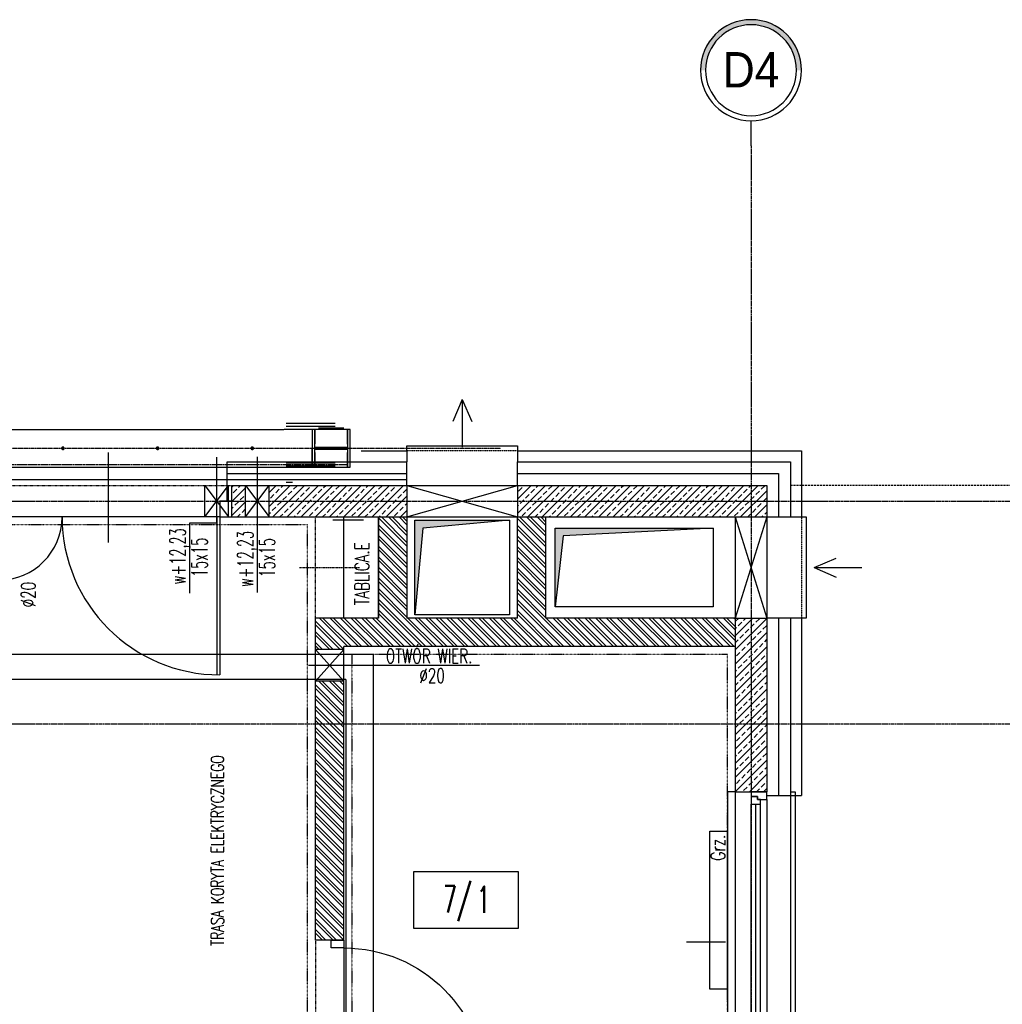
# Model space of a CAD drawing. Header units: inches. Extents: x 788 to 26783, y -4103 to 21.
# Tile 89 of 101: x 25008 to 25630, y -2650 to -2027. Entities that reach past the tile are written whole.
import ezdxf
from ezdxf.enums import TextEntityAlignment as Align

# ---------------------------------------------------------------- set-up
doc = ezdxf.new("R2010")
doc.units = ezdxf.units.IN
doc.header["$MEASUREMENT"] = 0
for name, pattern in [('CENTER', [2, 1.25, -0.25, 0.25, -0.25]), ('DASHDOT', [1, 0.5, -0.25, 0, -0.25]), ('DASHED', [0.75, 0.5, -0.25]), ('DASHED2', [0.375, 0.25, -0.125]), ('DIVIDE', [31.75, 12.7, -6.35, 0, -6.35, 0, -6.35])]:
    doc.linetypes.add(name, pattern=pattern)
for name, color, linetype in [('Det-metal', 141, 'Continuous'), ('Drz---drzwi', 5, 'Continuous'), ('Fas-balustrada-widok', 114, 'Continuous'), ('Ins-co', 2, 'Continuous'), ('Ins-el', 232, 'Continuous'), ('Ins-el-opis', 232, 'Continuous'), ('ins-kan-deszcz', 132, 'Continuous'), ('Ins-went', 141, 'Continuous'), ('Ins-wod', 4, 'Continuous'), ('m-went-nawiew', 152, 'Continuous'), ('Okn---okna', 5, 'Continuous'), ('Opis-pom', 6, 'Continuous'), ('Opis_pom_ramka', 6, 'Continuous'), ('Os-osie', 1, 'CENTER'), ('Os-osie glowne', 1, 'CENTER'), ('Os-osie-opis', 2, 'Continuous'), ('Sc-beton', 7, 'Continuous'), ('Sc-beton-hatch', 86, 'Continuous'), ('Sc-cegla pustak', 42, 'Continuous'), ('Sc-cegla pustak-hatch', 8, 'Continuous'), ('Sc-izolacja term-styropian', 151, 'STYROPIAN-KA'), ('Sc-kamien', 31, 'Continuous'), ('Sc-nadproza kon', 5, 'DASHED2'), ('Suf-widok', 8, 'Continuous'), ('W-idok', 8, 'Continuous'), ('W-idok nad', 5, 'DASHED2'), ('W-otwor-strop', 1, 'Continuous'), ('W-przebicia-ściany', 223, 'Continuous'), ('W-przebicia-ściany @ 1', 223, 'Continuous')]:
    doc.layers.add(name, color=color, linetype=linetype)
doc.styles.add('dwg_opis duży', font='ARIAL.TTF', dxfattribs={"width": 0.9})
doc.styles.add('KA wymiar', font='romans.shx', dxfattribs={"width": 0.6})
doc.styles.add('ROMANS', font='romans', dxfattribs={"width": 0.85})
doc.linetypes.add('BATTING', pattern='A,0.0001,-0.1,[134,ltypeshp.shx,S=0.1,R=0,X=-0.1,Y=0],-0.2,[134,ltypeshp.shx,S=0.1,R=180,X=0.1,Y=0],-0.1', length=0.4001)
doc.linetypes.add('STYROPIAN-KA', pattern='A,0.0001,-0.1,[135,ltypeshp.shx,S=0.1,R=0,X=-0.1,Y=0],0,[135,ltypeshp.shx,S=0.1,R=180,X=0.1,Y=0],-0.1', length=0.2001)
pattern_1 = [(45, (-26612.6334, 59998.92), (-4.49012806, 4.49012806), []), (45, (-26608.143, 59998.92), (-4.49012806, 4.49012806), [3.175, -1.5875])]

# ---------------------------------------------------------------- blocks, each defined once
blk = doc.blocks.new('_FKHJK')
for p, q in [((-10, 0), (-15, 0)), ((-15, 0), (-15, -150)), ((25, 0), (28, 0)), ((28, 0), (28, -150)), ((10, -5), (10, -145)), ((0, -142), (0, -8)), ((3, -142), (3, -8)), ((6, -142), (6, -8)), ((-15, -150), (-10, -150)), ((28, -150), (25, -150))]:
    blk.add_line(p, q)
at = {"linetype": 'DASHED2'}
for p, q in [((-10, 0), (-10, -150)), ((25, 0), (25, -150))]:
    blk.add_line(p, q, dxfattribs=at)
for points in [[(10, -5), (10, 0), (0, 0), (0, -3), (4, -3), (4, -5)], [(6, -8), (6, -5), (4, -5), (4, -3), (0, -3), (0, -5), (0, -8)], [(6, -142), (6, -145), (4, -145), (4, -147), (0, -147), (0, -145), (0, -142)], [(10, -145), (10, -150), (0, -150), (0, -147), (4, -147), (4, -145)]]:
    blk.add_lwpolyline(points, close=True)
blk = doc.blocks.new('_0630_DRZWI_90')
at = {"ltscale": 7}
for p, q in [((5, 8), (5, 98)), ((6.8, 8), (6.8, 97.98))]:
    blk.add_line(p, q, dxfattribs=at)
at = {"ltscale": 25}
for p, q in [((50, 19.7), (50, -28.9)), ((5, 8), (0, 8)), ((0, 8), (5, 8)), ((0, 0), (0, 8)), ((95, 8), (5, 8)), ((5, 8), (5, 0)), ((95, 8), (95, 0)), ((100, 8), (95, 8)), ((100, 0), (100, 8)), ((5, 0), (0, 0)), ((5, 0), (0, 0)), ((95, 0), (100, 0)), ((95, 0), (100, 0))]:
    blk.add_line(p, q, dxfattribs=at)
at = {"ltscale": 7}
blk.add_arc((5, 8), 90, 0, 90, dxfattribs=at)
blk = doc.blocks.new('_opis_osi_liczbowy')
blk.add_hatch(color=256).paths.add_polyline_path([(32, 32), (32, 28.8, -1), (32, -28.8), (32, -32, 1)])
for radius in [32, 28.8]:
    blk.add_circle((32, 0), radius)
at = {"style": 'dwg_opis duży', "width": 0.9}
blk.add_attdef('AXNAMEH', text='', height=22.4, rotation=90, dxfattribs=at).set_placement((32, 0), align=Align.MIDDLE_CENTER)
blk = doc.blocks.new('_DKGJHF')
at = {"ltscale": 7}
for p, q in [((-21.08, -77), (35.92, -77)), ((-5, -147.5), (-105, -147.5)), ((-5, -145.5), (-104.98, -145.5))]:
    blk.add_line(p, q, dxfattribs=at)
for points in [[(5, -7.5), (5, 0), (-5, 0), (-5, -7.5)], [(5, -155), (5, -147.5), (-5, -147.5), (-5, -155)]]:
    blk.add_lwpolyline(points, close=True, dxfattribs=at)
for points in [[(-45, -7.5), (-5, -7.5)], [(-5, -147.5), (-5, -7.5)]]:
    blk.add_lwpolyline(points, dxfattribs=at)
for centre, radius, start, end in [((-5, -7.5), 40, 180, 270), ((-5, -147.5), 100, 90, 180)]:
    blk.add_arc(centre, radius, start, end)
blk = doc.blocks.new('_STRZAŁKA_WENT')
for q in [(-6.02, -14.01), (0, -30.24), (6.02, -14.01)]:
    blk.add_line((0, 0), q)
blk = doc.blocks.new('_opis_pom_metka')
at = {"layer": 'Opis_pom_ramka'}
blk.add_lwpolyline([(-33.13, 0), (32.87, 0), (32.87, -36), (-33.13, -36)], close=True, dxfattribs=at)
at = {"style": 'KA wymiar', "width": 0.6}
blk.add_attdef('KO/', text='', height=16.8, dxfattribs=at).set_placement((3.45, -25.87), align=Align.RIGHT)
blk.add_attdef('NR', (3.8, -26.16), '', height=16.8, dxfattribs=at)

msp = doc.modelspace()

# ---------------------------------------------------------------- hatches: boundary and pattern name
at = {"layer": 'Sc-beton-hatch'}
h = msp.add_hatch(dxfattribs=at)
h.set_pattern_fill('ANSI33', color=256, style=0)
h.set_pattern_definition(pattern_1)
h.paths.add_polyline_path([(25165.57, -2331.59), (25165.57, -2341.59), (25252.91, -2341.59), (25252.91, -2331.59)])
h.paths.add_polyline_path([(25252.91, -2331.59), (25252.91, -2321.59), (25165.57, -2321.59), (25165.57, -2331.59)])
h.paths.add_polyline_path([(25141.91, -2321.59), (25141.91, -2331.59), (25150.57, -2331.59), (25150.57, -2321.59)])
h.paths.add_polyline_path([(25141.91, -2331.59), (25141.91, -2341.59), (25150.57, -2341.59), (25150.57, -2331.59)])
h = msp.add_hatch(dxfattribs=at)
h.set_pattern_fill('ANSI33', color=256, style=0)
h.set_pattern_definition(pattern_1)
h.paths.add_polyline_path([(25480.91, -2341.59), (25480.91, -2331.59), (25470.91, -2331.59), (25470.91, -2341.59)])
h.paths.add_polyline_path([(25480.91, -2331.59), (25480.91, -2321.59), (25470.91, -2321.59), (25470.91, -2331.59)])
h.paths.add_polyline_path([(25470.91, -2331.59), (25470.91, -2321.59), (25322.91, -2321.59), (25322.91, -2331.59)])
h.paths.add_polyline_path([(25322.91, -2331.59), (25322.91, -2341.59), (25460.91, -2341.59), (25470.91, -2341.59), (25470.91, -2331.59)])
h = msp.add_hatch(dxfattribs=at)
h.set_pattern_fill('ANSI33', color=256, style=0)
h.set_pattern_definition(pattern_1)
h.paths.add_polyline_path([(25480.91, -2405.59), (25470.91, -2405.59), (25470.91, -2472.59), (25480.91, -2472.59)])
h.paths.add_polyline_path([(25470.91, -2405.59), (25460.91, -2405.59), (25460.91, -2472.59), (25470.91, -2472.59)])
h.paths.add_polyline_path([(25470.91, -2472.59), (25460.91, -2472.59), (25460.91, -2515.59), (25470.91, -2515.59)])
h.paths.add_polyline_path([(25480.91, -2472.59), (25470.91, -2472.59), (25470.91, -2515.59), (25480.91, -2515.59)])
h.paths.add_polyline_path([(25462.45, -2435.64), (25479.37, -2435.64), (25479.37, -2452.89), (25462.45, -2452.89)], flags=9)
at = {"layer": 'Sc-cegla pustak-hatch'}
h = msp.add_hatch(dxfattribs=at)
h.set_pattern_fill('ANSI32', color=256, scale=0.5, angle=90, style=0)
h.set_pattern_definition([(135, (-26612.6334, 59998.92), (-3.36759605, -3.36759605), []), (135, (-26612.6334, 60001.165), (-3.36759605, -3.36759605), [])])
h.paths.add_polyline_path([(25212.91, -2472.59), (25194.91, -2472.59), (25194.91, -2609.59), (25212.91, -2609.59)])
h.paths.add_polyline_path([(25212.91, -2472.59), (25212.91, -2445.59), (25194.91, -2445.59), (25194.91, -2472.59)])
h.paths.add_polyline_path([(25252.91, -2405.59), (25252.91, -2341.59), (25234.91, -2341.59), (25234.91, -2405.59), (25194.91, -2405.59), (25194.91, -2425.59), (25212.91, -2425.59), (25212.91, -2423.59), (25310.16, -2423.59), (25310.16, -2405.59)])
h.paths.add_polyline_path([(25322.91, -2405.59), (25310.16, -2405.59), (25310.16, -2423.59), (25407.17, -2423.59), (25407.27, -2405.59), (25340.91, -2405.59), (25340.91, -2341.59), (25322.91, -2341.59)])
h.paths.add_polyline_path([(25460.91, -2423.59), (25460.91, -2405.59), (25407.27, -2405.59), (25407.17, -2423.59)])
h.paths.add_polyline_path([(25195.95, -2435.64), (25211.88, -2435.64), (25211.88, -2452.89), (25195.95, -2452.89)], flags=9)
h.paths.add_polyline_path([(25235.95, -2376.84), (25251.88, -2376.84), (25251.88, -2394.09), (25235.95, -2394.09)], flags=24)
h.paths.add_polyline_path([(25237.77, -2436.86), (25303.13, -2436.86), (25303.13, -2420.79), (25237.77, -2420.79)], flags=9)
h.paths.add_polyline_path([(25241.69, -2608.54), (25241.69, -2418.08), (25221.12, -2418.08), (25221.12, -2608.54)], flags=9)
h.paths.add_polyline_path([(25323.95, -2376.84), (25339.88, -2376.84), (25339.88, -2394.09), (25323.95, -2394.09)], flags=24)
h.paths.add_polyline_path([(25404.94, -2422.56), (25404.94, -2406.62), (25422.19, -2406.62), (25422.19, -2422.56)], flags=9)
at = {"layer": 'W-otwor-strop'}
for points in [[(25257.91, -2403.59), (25257.91, -2343.59), (25317.91, -2343.59), (25262.91, -2348.59)], [(25346.91, -2398.59), (25346.91, -2348.59), (25446.91, -2348.59), (25351.91, -2353.59)]]:
    msp.add_hatch(color=256, dxfattribs=at).paths.add_polyline_path(points)

# ---------------------------------------------------------------- linework, layer by layer
at = {"layer": 'Det-metal', "linetype": 'DASHED', "ltscale": 0.5}
for p, q in [((24954.91, -2286.09), (25174.91, -2286.09)), ((25192.91, -2286.09), (25174.91, -2286.09)), ((25192.91, -2286.09), (25192.91, -2297.59)), ((25194.61, -2286.09), (25192.91, -2286.09)), ((25192.91, -2286.09), (25192.91, -2310.09)), ((25194.61, -2286.09), (25194.61, -2295.49)), ((25215.21, -2286.09), (25194.61, -2286.09)), ((25194.61, -2297.59), (25194.61, -2286.09)), ((25196.91, -2285.09), (25212.91, -2285.09)), ((25215.21, -2295.49), (25215.21, -2286.09)), ((25215.21, -2286.09), (25215.21, -2297.59)), ((25216.91, -2286.09), (25215.21, -2286.09)), ((25216.91, -2310.09), (25216.91, -2286.09)), ((25034.13, -2297.91), (25034.11, -2298.09)), ((25034.11, -2298.09), (25034.13, -2298.27)), ((25034.19, -2297.74), (25034.13, -2297.91)), ((25034.13, -2298.27), (25034.19, -2298.44)), ((25034.29, -2297.59), (25034.19, -2297.74)), ((25034.19, -2298.44), (25034.29, -2298.59)), ((25034.42, -2297.46), (25034.29, -2297.59)), ((25034.29, -2298.59), (25034.42, -2298.71)), ((25034.57, -2297.37), (25034.42, -2297.46)), ((25034.42, -2298.71), (25034.57, -2298.81)), ((25034.74, -2297.31), (25034.57, -2297.37)), ((25034.57, -2298.81), (25034.74, -2298.87)), ((25034.91, -2297.29), (25034.74, -2297.31)), ((25034.74, -2298.87), (25034.91, -2298.89)), ((25035.09, -2297.31), (25034.91, -2297.29)), ((25034.91, -2298.89), (25035.09, -2298.87)), ((25035.26, -2297.37), (25035.09, -2297.31)), ((25035.09, -2298.87), (25035.26, -2298.81)), ((25035.41, -2297.46), (25035.26, -2297.37)), ((25035.26, -2298.81), (25035.41, -2298.71)), ((25035.54, -2297.59), (25035.41, -2297.46)), ((25035.41, -2298.71), (25035.54, -2298.59)), ((25035.63, -2297.74), (25035.54, -2297.59)), ((25035.54, -2298.59), (25035.63, -2298.44)), ((25035.69, -2297.91), (25035.63, -2297.74)), ((25035.63, -2298.44), (25035.69, -2298.27)), ((25035.71, -2298.09), (25035.69, -2297.91)), ((25035.69, -2298.27), (25035.71, -2298.09)), ((25094.13, -2297.91), (25094.11, -2298.09)), ((25094.11, -2298.09), (25094.13, -2298.27)), ((25094.19, -2297.74), (25094.13, -2297.91)), ((25094.13, -2298.27), (25094.19, -2298.44)), ((25094.29, -2297.59), (25094.19, -2297.74)), ((25094.19, -2298.44), (25094.29, -2298.59)), ((25094.42, -2297.46), (25094.29, -2297.59)), ((25094.29, -2298.59), (25094.42, -2298.71)), ((25094.57, -2297.37), (25094.42, -2297.46)), ((25094.42, -2298.71), (25094.57, -2298.81)), ((25094.74, -2297.31), (25094.57, -2297.37)), ((25094.57, -2298.81), (25094.74, -2298.87)), ((25094.91, -2297.29), (25094.74, -2297.31)), ((25094.74, -2298.87), (25094.91, -2298.89)), ((25095.09, -2297.31), (25094.91, -2297.29)), ((25094.91, -2298.89), (25095.09, -2298.87)), ((25095.26, -2297.37), (25095.09, -2297.31)), ((25095.09, -2298.87), (25095.26, -2298.81)), ((25095.41, -2297.46), (25095.26, -2297.37)), ((25095.26, -2298.81), (25095.41, -2298.71)), ((25095.54, -2297.59), (25095.41, -2297.46)), ((25095.41, -2298.71), (25095.54, -2298.59)), ((25095.63, -2297.74), (25095.54, -2297.59)), ((25095.54, -2298.59), (25095.63, -2298.44)), ((25095.69, -2297.91), (25095.63, -2297.74)), ((25095.63, -2298.44), (25095.69, -2298.27)), ((25095.71, -2298.09), (25095.69, -2297.91)), ((25095.69, -2298.27), (25095.71, -2298.09)), ((25154.13, -2297.91), (25154.11, -2298.09)), ((25154.11, -2298.09), (25154.13, -2298.27)), ((25154.19, -2297.74), (25154.13, -2297.91)), ((25154.13, -2298.27), (25154.19, -2298.44)), ((25154.29, -2297.59), (25154.19, -2297.74)), ((25154.19, -2298.44), (25154.29, -2298.59)), ((25154.42, -2297.46), (25154.29, -2297.59)), ((25154.29, -2298.59), (25154.42, -2298.71)), ((25154.57, -2297.37), (25154.42, -2297.46)), ((25154.42, -2298.71), (25154.57, -2298.81)), ((25154.74, -2297.31), (25154.57, -2297.37)), ((25154.57, -2298.81), (25154.74, -2298.87)), ((25154.91, -2297.29), (25154.74, -2297.31)), ((25154.74, -2298.87), (25154.91, -2298.89)), ((25155.09, -2297.31), (25154.91, -2297.29)), ((25154.91, -2298.89), (25155.09, -2298.87)), ((25155.26, -2297.37), (25155.09, -2297.31)), ((25155.09, -2298.87), (25155.26, -2298.81)), ((25155.41, -2297.46), (25155.26, -2297.37)), ((25155.26, -2298.81), (25155.41, -2298.71)), ((25155.54, -2297.59), (25155.41, -2297.46)), ((25155.41, -2298.71), (25155.54, -2298.59)), ((25155.63, -2297.74), (25155.54, -2297.59)), ((25155.54, -2298.59), (25155.63, -2298.44)), ((25155.69, -2297.91), (25155.63, -2297.74)), ((25155.63, -2298.44), (25155.69, -2298.27)), ((25155.71, -2298.09), (25155.69, -2297.91)), ((25155.69, -2298.27), (25155.71, -2298.09)), ((25192.91, -2297.59), (25192.91, -2298.59)), ((25192.91, -2310.09), (25192.91, -2298.59)), ((25215.21, -2297.59), (25194.61, -2297.59)), ((25194.61, -2297.59), (25196.71, -2297.59)), ((25194.61, -2298.59), (25215.21, -2298.59)), ((25194.61, -2310.09), (25194.61, -2298.59)), ((25196.71, -2298.59), (25194.61, -2298.59)), ((25194.61, -2300.69), (25194.61, -2310.09)), ((25196.71, -2297.59), (25213.11, -2297.59)), ((25213.11, -2298.59), (25196.71, -2298.59)), ((25204.51, -2297.59), (25203.71, -2297.59)), ((25213.11, -2297.59), (25215.21, -2297.59)), ((25215.21, -2298.59), (25213.11, -2298.59)), ((25215.21, -2298.59), (25215.21, -2310.09)), ((25215.21, -2310.09), (25215.21, -2300.69)), ((24954.91, -2310.09), (25174.91, -2310.09)), ((25174.91, -2310.09), (25192.91, -2310.09)), ((25192.91, -2310.09), (25194.61, -2310.09)), ((25194.61, -2310.09), (25215.21, -2310.09)), ((25215.21, -2310.09), (25216.91, -2310.09))]:
    msp.add_line(p, q, dxfattribs=at)
msp.add_lwpolyline([(25252.91, -2318.09), (24804.91, -2318.09)], dxfattribs=at)
at = {"layer": 'Fas-balustrada-widok'}
for points in [[(25176.41, -2282.09), (25207.41, -2282.09)], [(25176.41, -2284.09), (25207.41, -2284.09)], [(25176.41, -2307.27), (25207.41, -2307.27)], [(25176.41, -2309.27), (25207.41, -2309.27)], [(25180.41, -2319.76), (25176.41, -2319.76)]]:
    msp.add_lwpolyline(points, dxfattribs=at)
at = {"layer": 'Ins-co'}
msp.add_lwpolyline([(25444.85, -2540.59), (25455.85, -2540.59), (25455.85, -2640.59), (25444.85, -2640.59)], close=True, dxfattribs=at)
at = {"layer": 'Ins-el'}
msp.add_lwpolyline([(25212.91, -2341.59), (25234.91, -2341.59), (25234.91, -2405.59), (25212.91, -2405.59)], close=True, dxfattribs=at)
at = {"layer": 'ins-kan-deszcz', "linetype": 'DASHED', "ltscale": 0.5}
msp.add_lwpolyline([(25225.37, -2343.66), (25205.86, -2343.66)], dxfattribs=at)
at = {"layer": 'Ins-wod', "linetype": 'DASHED', "ltscale": 0.5}
for p, q in [((25231.62, -2428.59), (24990.77, -2428.59)), ((25214.12, -2444.59), (24974.77, -2444.59))]:
    msp.add_line(p, q, dxfattribs=at)
at = {"layer": 'Ins-wod', "linetype": 'DASHED2'}
for points in [[(25231.62, -3155.59), (25231.62, -2428.59)], [(25214.12, -2444.59), (25214.12, -3103.9)]]:
    msp.add_lwpolyline(points, dxfattribs=at)
at = {"layer": 'm-went-nawiew'}
msp.add_line((25460.91, -2341.59), (25460.91, -2405.59), dxfattribs=at)
at = {"layer": 'Opis-pom'}
msp.add_lwpolyline([(25430.1, -2610.75), (25454.74, -2610.75)], dxfattribs=at)
at = {"layer": 'Os-osie', "ltscale": 0.5}
msp.add_line((24817.35, -2298.09), (25312.48, -2298.09), dxfattribs=at)
at = {"layer": 'Os-osie', "ltscale": 0.2}
msp.add_lwpolyline([(25184.91, -2373.59), (25222.91, -2373.59)], dxfattribs=at)
at = {"layer": 'Os-osie glowne'}
for points in [[(25470.91, -2106.59), (25470.91, -3669.48)], [(24095.91, -2331.59), (26735.27, -2331.59)], [(24095.91, -2472.59), (26735.27, -2472.59)]]:
    msp.add_lwpolyline(points, dxfattribs=at)
at = {"layer": 'Os-osie-opis'}
msp.add_lwpolyline([(25470.91, -2106.59), (25470.91, -2090.59)], dxfattribs=at)
at = {"layer": 'Sc-beton'}
for p, q in [((25480.91, -2321.58), (25480.91, -2515.59)), ((25141.91, -2341.59), (25460.91, -2341.59))]:
    msp.add_line(p, q, dxfattribs=at)
for points in [[(25141.91, -2321.59), (25480.91, -2321.59)], [(25141.91, -2341.59), (25141.91, -2321.59)], [(25460.91, -2341.59), (25460.91, -2515.59)], [(25460.91, -2515.59), (25480.91, -2515.59)]]:
    msp.add_lwpolyline(points, dxfattribs=at)
at = {"layer": 'Sc-cegla pustak'}
for p, q in [((25322.91, -2405.59), (25322.91, -2341.59)), ((25340.91, -2405.59), (25340.91, -2341.59)), ((25460.91, -2423.59), (25212.91, -2423.59))]:
    msp.add_line(p, q, dxfattribs=at)
for points in [[(25234.91, -2405.59), (25234.91, -2341.59)], [(25252.91, -2341.59), (25252.91, -2405.59)], [(25194.91, -2609.59), (25194.91, -2405.59)], [(25234.91, -2405.59), (25194.91, -2405.59)], [(25319.91, -2405.59), (25252.91, -2405.59)], [(25322.91, -2405.59), (25252.91, -2405.59)], [(25460.91, -2405.59), (25340.91, -2405.59)], [(25460.91, -2405.59), (25340.91, -2405.59)], [(25212.91, -2609.59), (25212.91, -2423.59)], [(25212.91, -2609.59), (25194.91, -2609.59)]]:
    msp.add_lwpolyline(points, dxfattribs=at)
at = {"layer": 'Sc-izolacja term-styropian', "linetype": 'ByBlock'}
for p, q in [((25252.91, -2321.59), (25252.91, -2306.59)), ((25322.91, -2321.59), (25322.91, -2306.59)), ((25495.91, -2306.59), (25495.91, -2341.59)), ((25495.91, -2405.59), (25495.91, -2518.09))]:
    msp.add_line(p, q, dxfattribs=at)
at = {"layer": 'Sc-izolacja term-styropian', "linetype": 'BATTING', "ltscale": 0.35}
for p, q in [((25488.41, -2314.09), (25488.41, -2341.59)), ((25488.41, -2405.59), (25488.41, -2518.09))]:
    msp.add_line(p, q, dxfattribs=at)
at = {"layer": 'Sc-izolacja term-styropian', "linetype": 'ByBlock'}
for points in [[(25138.91, -2306.59), (25252.91, -2306.59)], [(25138.91, -2331.59), (25138.91, -2306.59)], [(25322.91, -2306.59), (25347.29, -2306.59)], [(25347.29, -2306.59), (25495.91, -2306.59)], [(25480.91, -2341.59), (25495.91, -2341.59)], [(25495.91, -2405.59), (25480.91, -2405.59)], [(25480.91, -2518.09), (25495.91, -2518.09)]]:
    msp.add_lwpolyline(points, dxfattribs=at)
at = {"layer": 'Sc-izolacja term-styropian', "linetype": 'BATTING', "ltscale": 0.35}
for points in [[(25138.91, -2314.09), (25252.91, -2314.09)], [(25322.91, -2314.09), (25488.41, -2314.09)]]:
    msp.add_lwpolyline(points, dxfattribs=at)
at = {"layer": 'Sc-kamien'}
for p, q in [((25502.91, -2299.59), (25502.91, -2341.59)), ((25502.91, -2405.59), (25502.91, -2518.09))]:
    msp.add_line(p, q, dxfattribs=at)
for points in [[(25223.91, -2299.59), (25252.91, -2299.59)], [(25252.91, -2299.59), (25252.91, -2306.59)], [(25322.91, -2299.59), (25347.29, -2299.59)], [(25322.91, -2299.59), (25322.91, -2306.59)], [(25347.29, -2299.59), (25502.91, -2299.59)], [(25495.91, -2341.59), (25502.91, -2341.59)], [(25502.91, -2405.59), (25495.91, -2405.59)], [(25495.91, -2518.09), (25502.91, -2518.09)]]:
    msp.add_lwpolyline(points, dxfattribs=at)
at = {"layer": 'Sc-nadproza kon', "linetype": 'DASHDOT', "ltscale": 0.5}
for points in [[(24989.91, -2321.59), (25141.91, -2321.59)], [(25194.91, -2405.59), (25194.91, -2341.59)], [(25212.91, -2405.59), (25212.91, -2341.59)], [(25194.91, -2609.59), (25194.91, -2709.59)]]:
    msp.add_lwpolyline(points, dxfattribs=at)
at = {"layer": 'Suf-widok', "linetype": 'DIVIDE', "ltscale": 0.02}
for points in [[(24939.91, -2346.59), (24939.91, -2701.59), (24966.91, -2701.59), (24966.91, -2821.59), (24670.91, -2821.59), (24670.91, -3016.59), (24600.91, -3016.59), (24600.91, -3162.59), (25189.91, -3162.59), (25189.91, -2346.59)], [(25455.91, -2428.59), (25455.91, -2428.59), (25217.91, -2428.59), (25217.91, -2720.59), (25455.91, -2720.59), (25455.91, -2428.59)]]:
    msp.add_lwpolyline(points, close=True, dxfattribs=at)
at = {"layer": 'W-idok'}
for points in [[(25252.91, -2299.59), (25252.91, -2296.59), (25322.91, -2296.59), (25322.91, -2299.59)], [(25502.91, -2341.59), (25505.91, -2341.59), (25505.91, -2405.59), (25502.91, -2405.59)]]:
    msp.add_lwpolyline(points, dxfattribs=at)
at = {"layer": 'W-idok', "linetype": 'DASHED', "ltscale": 0.3}
for points in [[(25322.91, -2299.59), (25252.91, -2299.59)], [(25502.91, -2341.59), (25502.91, -2405.59)]]:
    msp.add_lwpolyline(points, dxfattribs=at)
at = {"layer": 'W-idok', "linetype": 'DASHED'}
msp.add_lwpolyline([(24914.91, -2308.27), (25214.91, -2308.27)], dxfattribs=at)
at = {"layer": 'W-idok nad', "ltscale": 5}
msp.add_line((26295.91, -2321.58), (25495.91, -2321.58), dxfattribs=at)
at = {"layer": 'W-otwor-strop'}
for points in [[(25257.91, -2343.59), (25317.91, -2343.59), (25317.91, -2403.59), (25257.91, -2403.59)], [(25257.91, -2403.59), (25257.91, -2343.59), (25317.91, -2343.59), (25262.91, -2348.59)], [(25346.91, -2348.59), (25446.91, -2348.59), (25446.91, -2398.59), (25346.91, -2398.59)], [(25346.91, -2398.59), (25346.91, -2348.59), (25446.91, -2348.59), (25351.91, -2353.59)]]:
    msp.add_lwpolyline(points, close=True, dxfattribs=at)
at = {"layer": 'W-przebicia-ściany'}
for p, q in [((25460.91, -2341.59), (25480.91, -2341.59)), ((25460.91, -2405.59), (25480.91, -2405.59))]:
    msp.add_line(p, q, dxfattribs=at)
for points in [[(25115.28, -2345.19), (25132.41, -2345.19), (25132.41, -2303.62)], [(25158.07, -2303.46), (25158.07, -2389.4)], [(25124.91, -2341.59), (25124.91, -2321.59)], [(25124.91, -2321.59), (25139.91, -2341.59)], [(25124.91, -2341.59), (25139.91, -2321.59)], [(25139.91, -2341.59), (25139.91, -2321.59)], [(25150.57, -2341.59), (25150.57, -2321.59)], [(25150.57, -2321.59), (25165.57, -2341.59)], [(25150.57, -2341.59), (25165.57, -2321.59)], [(25165.57, -2341.59), (25165.57, -2321.59)], [(25252.91, -2321.59), (25252.91, -2341.59)], [(25252.91, -2321.59), (25322.91, -2341.59)], [(25252.91, -2341.59), (25322.91, -2321.59)], [(25322.91, -2321.59), (25322.91, -2341.59)], [(25480.91, -2341.59), (25460.91, -2405.59)], [(25460.91, -2341.59), (25480.91, -2405.59)], [(25115.28, -2389.87), (25115.28, -2345.19)], [(25212.91, -2425.59), (25194.91, -2425.59)], [(25212.91, -2425.59), (25194.91, -2445.59)], [(25212.91, -2445.59), (25194.91, -2425.59)], [(25298.93, -2435.59), (25190.5, -2435.59)], [(25212.91, -2445.59), (25194.91, -2445.59)]]:
    msp.add_lwpolyline(points, dxfattribs=at)

# ---------------------------------------------------------------- block references
at = {"layer": 'Drz---drzwi', "rotation": 90}
msp.add_blockref('_DKGJHF', (24986.91, -2336.59), dxfattribs=at)
at = {"layer": 'Drz---drzwi', "xscale": -1, "rotation": 270}
msp.add_blockref('_0630_DRZWI_90', (25204.91, -2709.59), dxfattribs=at)
at = {"layer": 'Ins-went', "xscale": -1}
msp.add_blockref('_STRZAŁKA_WENT', (25287.91, -2267.16), dxfattribs=at)
at = {"layer": 'Ins-went', "xscale": -1, "rotation": 90}
msp.add_blockref('_STRZAŁKA_WENT', (25510.91, -2373.59), dxfattribs=at)
at = {"layer": 'Okn---okna'}
msp.add_blockref('_FKHJK', (25470.91, -2515.59), dxfattribs=at)
at = {"layer": 'Opis-pom'}
ref = msp.add_blockref('_opis_pom_metka', (25290.42, -2566.16), dxfattribs=at)
ref.add_attrib('KO/', '7/', dxfattribs={"layer": '0', "height": 16.8, "style": 'KA wymiar', "width": 0.6}).set_placement((25293.94, -2592.03), align=Align.RIGHT)
ref.add_attrib('NR', '1', (25297.17, -2592.32), dxfattribs={"layer": '0', "height": 16.8, "style": 'KA wymiar', "width": 0.6})
at = {"layer": 'Os-osie-opis'}
ref = msp.add_blockref('_opis_osi_liczbowy', (25470.91, -2090.59), dxfattribs=dict(at, xscale=-1, rotation=270))
ref.add_attrib('AXNAMEH', 'D4', dxfattribs={"layer": '0', "height": 22.4, "style": 'dwg_opis duży', "width": 0.9}).set_placement((25470.91, -2058.3), align=Align.MIDDLE_CENTER)

# ---------------------------------------------------------------- texts
at = {"layer": 'Ins-co', "style": 'ROMANS', "width": 0.7}
msp.add_text('Grz.', height=9, rotation=90, dxfattribs=at).set_placement((25454.46, -2559.28, 0))
at = {"layer": 'Ins-el-opis', "style": 'ROMANS', "width": 0.7}
for s, height, p in [('TABLICA.E', 9, (25228.94, -2397.51)), ('TRASA KORYTA ELEKTRYCZNEGO', 8.1, (25136.89, -2613.3))]:
    msp.add_text(s, height=height, rotation=90, dxfattribs=at).set_placement(p)
at = {"layer": 'W-przebicia-ściany', "style": 'ROMANS', "width": 0.7}
msp.add_text('%%C20', height=9, rotation=90, dxfattribs=at).set_placement((25017.49, -2398.84, 0))
for s, p in [('OTWÓR WIER. ', (25239.55, -2434.18, 0)), ('%%C20', (25260.74, -2446.57, 0))]:
    msp.add_text(s, height=9, dxfattribs=at).set_placement(p)
at = {"layer": 'W-przebicia-ściany', "char_height": 10, "width": 187.0775, "rotation": 90, "style": 'KA wymiar'}
for insert, attachment_point in [((25169.23, -2379.88), 7), ((25126.44, -2354.7), 9)]:
    msp.add_mtext('{\\Fromans|c238;15x15}', dxfattribs=dict(at, insert=insert, attachment_point=attachment_point))
at = {"layer": 'W-przebicia-ściany @ 1', "char_height": 10, "width": 187.0775, "rotation": 90, "style": 'KA wymiar'}
for insert, attachment_point in [((25158.52, -2385.86), 7), ((25115.74, -2348.73), 9)]:
    msp.add_mtext('{\\Fromans|c238;w+12,23}', dxfattribs=dict(at, insert=insert, attachment_point=attachment_point))

doc.saveas('drawing.dxf')
